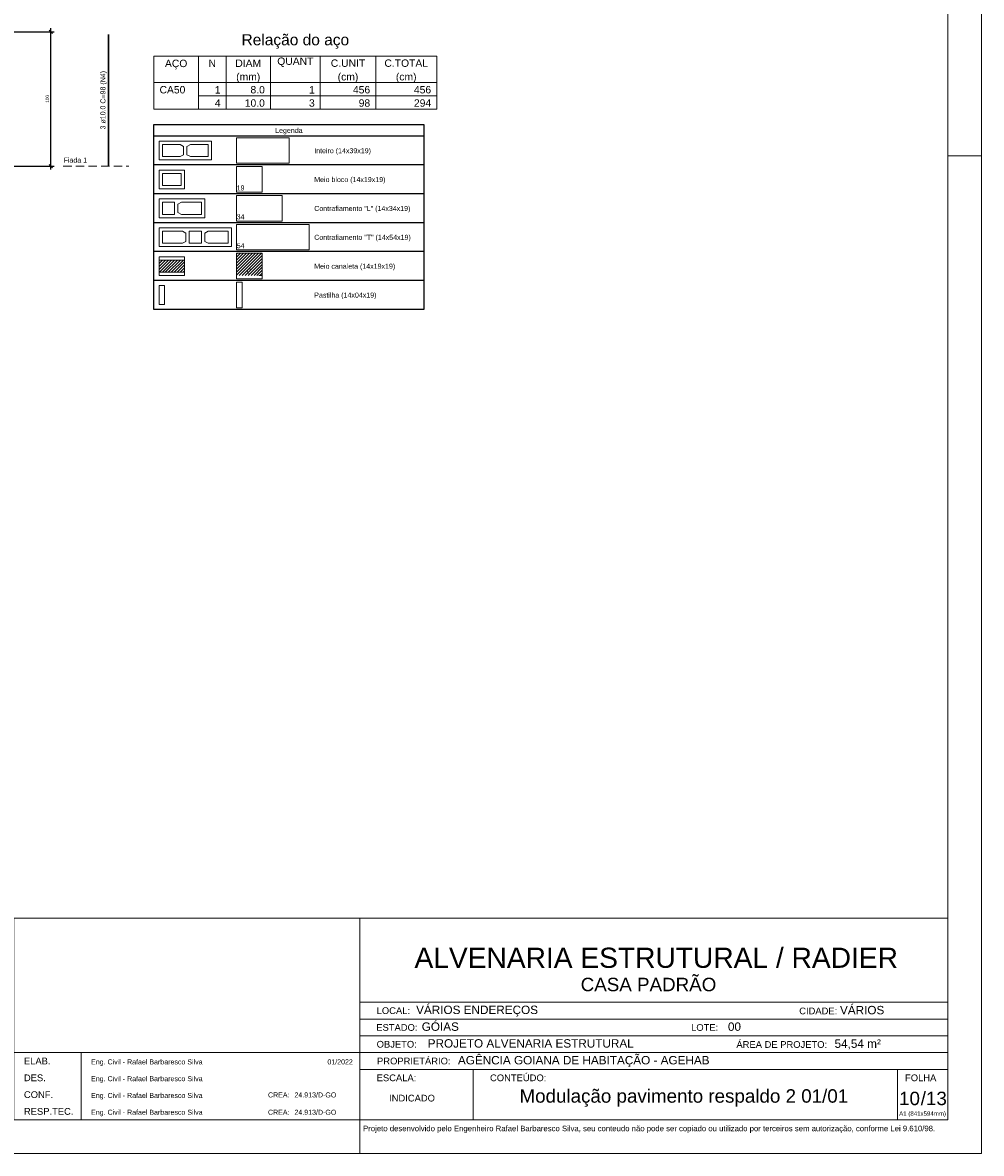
# Model space of a CAD drawing. Header units: millimetres. Extents: x 337 to 624, y -381 to -65.
# Tile 53 of 138: x 497 to 526, y -381 to -347. Entities that reach past the tile are written whole.
import ezdxf
from ezdxf.enums import TextEntityAlignment as Align

# ---------------------------------------------------------------- set-up
doc = ezdxf.new("R2010")
doc.units = ezdxf.units.MM
doc.header["$MEASUREMENT"] = 0
doc.linetypes.add('Dashed2', pattern=[0.375, 0.25, -0.125])
doc.linetypes.add('DOT', pattern=[6.35, 0, -6.35])
doc.layers.get('0').update_dxf_attribs({"lineweight": 5})
for name, color, linetype, lineweight in [('Armadura', 7, 'Continuous', 30), ('Cotas', 7, 'Continuous', 5), ('Descrição da armadura', 7, 'Continuous', 5), ('DI-Tabelas', 7, 'Continuous', 25), ('PA-Graute', 8, 'Continuous', 0), ('PA-Piso', 7, 'Continuous', 20), ('PE-Contrafiamento L', 1, 'Continuous', 13), ('PE-Contrafiamento T', 1, 'Continuous', 5), ('PE-Inteiro', 7, 'Continuous', 5), ('PE-Meio', 1, 'Continuous', 5), ('PE-Meio canaleta', 5, 'Continuous', 5), ('PE-Paredes', 1, 'Continuous', 5), ('PE-Pastilha', 3, 'Continuous', 5), ('PRANCHA 01', 7, 'Continuous', 20), ('Relação do aço', 7, 'Continuous', 0)]:
    doc.layers.add(name, color=color, linetype=linetype, lineweight=lineweight)
doc.layers.add('PDF_Text', color=7, linetype='Continuous')
doc.styles.add('Arial', font='arial.ttf')
doc.styles.add('PDF Arial', font='arial.ttf')
doc.dimstyles.new('UM_25.000000', dxfattribs={"dimtxt": 0.18, "dimasz": 0.1, "dimexe": 0.1, "dimexo": 0.2, "dimgap": 0, "dimtad": 1, "dimtih": 1, "dimtoh": 1, "dimdec": 1, "dimlfac": 25, "dimzin": 0, "dimdsep": 46, "dimtxsty": 'Standard', "dimcen": 0.09, "dimdle": 0.1, "dimadec": 1, "dimazin": 2, "dimtfac": 1, "dimtdec": 4, "dimtofl": 0, "dimtmove": 0, "dimatfit": 3, "dimfxl": 1, "dimtolj": 1, "dimarcsym": 0})
pattern_1 = [(45, (508.52946, -522.06415), (-0.044194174, 0.044194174), [])]

# ---------------------------------------------------------------- blocks, each defined once
blk = doc.blocks.new('Carimbo_Rafael_2022')
at = {"color": 0}
for p, q in [((524.018, -54.927), (551.818, -54.927)), ((524.018, -60.927), (551.818, -60.927))]:
    blk.add_line(p, q, dxfattribs=at)
for p, q in [((524.018, -54.927), (524.018, -60.927)), ((524.018, -54.927), (524.018, -60.927)), ((534.318, -54.927), (534.318, -60.927)), ((534.318, -54.927), (534.318, -60.927)), ((551.818, -54.927), (551.818, -60.927)), ((534.318, -57.427), (551.818, -57.427)), ((534.318, -57.927), (551.818, -57.927)), ((534.318, -58.427), (551.818, -58.427)), ((524.018, -58.927), (534.318, -58.927)), ((526.018, -58.927), (526.018, -60.927)), ((534.318, -58.927), (551.818, -58.927)), ((534.318, -59.427), (551.818, -59.427)), ((537.692, -59.427), (537.692, -60.927)), ((550.318, -59.427), (550.318, -60.927))]:
    blk.add_line(p, q)
at = {"color": 152, "true_color": 0x0063c7, "style": 'Arial'}
for s, height, p in [('ALVENARIA ESTRUTURAL / RADIER', 0.6, (535.944, -56.402)), ('CASA PADRÃO', 0.4, (540.891, -57.098)), ('VÁRIOS ENDEREÇOS', 0.25, (535.992, -57.777)), ('VÁRIOS', 0.25, (548.609, -57.786)), ('GÓIAS', 0.25, (536.159, -58.277)), ('00', 0.25, (545.274, -58.277)), ('PROJETO ALVENARIA ESTRUTURAL', 0.25, (536.338, -58.777)), ('54,54 m²', 0.25, (548.448, -58.784)), ('AGÊNCIA GOIANA DE HABITAÇÃO - AGEHAB', 0.25, (537.237, -59.277)), ('INDICADO', 0.2, (535.187, -60.381)), ('/13', 0.4, (551.013, -60.49))]:
    blk.add_text(s, height=height, dxfattribs=at).set_placement(p)
at = {"style": 'Arial'}
for s, height, p in [('LOCAL:', 0.2, (534.818, -57.777)), ('CIDADE:', 0.2, (547.395, -57.786)), ('ESTADO:', 0.2, (534.807, -58.277)), ('LOTE:', 0.2, (544.178, -58.277)), ('OBJETO:', 0.2, (534.818, -58.777)), ('ÁREA DE PROJETO:', 0.2, (545.526, -58.784)), ('ELAB.', 0.2, (524.318, -59.277)), ('Eng. Civil - Rafael Barbaresco Silva', 0.15, (526.318, -59.277)), ('01/2022', 0.15, (533.352, -59.277)), ('PROPRIETÁRIO:', 0.2, (534.829, -59.277)), ('DES.', 0.2, (524.318, -59.777)), ('ESCALA:', 0.2, (534.818, -59.777)), ('CONTEÚDO:', 0.2, (538.192, -59.777)), (' FOLHA', 0.2, (550.468, -59.777)), ('Eng. Civil - Rafael Barbaresco Silva', 0.15, (526.318, -59.777)), ('CONF.', 0.2, (524.318, -60.277)), ('Eng. Civil - Rafael Barbaresco Silva', 0.15, (526.318, -60.277)), ('CREA:', 0.15, (531.584, -60.261)), ('24.913/D-GO', 0.15, (532.371, -60.261)), ('RESP.TEC.', 0.2, (524.318, -60.777)), ('Eng. Civil - Rafael Barbaresco Silva', 0.15, (526.318, -60.777)), ('CREA:', 0.15, (531.584, -60.777)), ('24.913/D-GO', 0.15, (532.371, -60.777))]:
    blk.add_text(s, height=height, dxfattribs=at).set_placement(p)
at = {"layer": 'PDF_Text', "insert": (550.371, -60.845), "char_height": 0.13, "attachment_point": 7, "line_spacing_factor": 0.76943, "style": 'PDF Arial'}
blk.add_mtext('A1 (841x594mm)', dxfattribs=at)
at = {"layer": 'PDF_Text', "insert": (534.414, -61.318), "char_height": 0.165, "attachment_point": 7, "style": 'PDF Arial'}
blk.add_mtext('Projeto desenvolvido pelo Engenheiro Rafael Barbaresco Silva, seu conteudo não pode ser copiado ou utilizado por terceiros sem autorização, conforme Lei 9.610/98.', dxfattribs=at)
blk = doc.blocks.new('_Oblique')
at = {"color": 0, "linetype": 'ByBlock', "lineweight": -2}
blk.add_line((-0.5, -0.5), (0.5, 0.5), dxfattribs=at)
blk = doc.blocks.new('*D454')
at = {"layer": 'Cotas', "color": 0, "lineweight": -2, "transparency": 16777216}
for p, q in [((496.885, -347.759), (498.15, -347.759)), ((498.05, -351.859), (498.05, -347.659)), ((496.885, -351.759), (498.15, -351.759))]:
    blk.add_line(p, q, dxfattribs=at)
at = {"layer": 'Defpoints', "color": 0, "transparency": 16777216}
for p in [(496.785, -347.759), (498.05, -347.759), (496.785, -351.759)]:
    blk.add_point(p, dxfattribs=at)
at = {"layer": 'Cotas', "color": 0, "lineweight": -2, "transparency": 16777216, "xscale": 0.1, "yscale": 0.1, "zscale": 0.1}
for p, rotation in [((498.05, -347.759), 90), ((498.05, -351.759), 270)]:
    blk.add_blockref('_Oblique', p, dxfattribs=dict(at, rotation=rotation))
at = {"layer": 'Cotas', "transparency": 16777216, "insert": (497.95, -349.759), "char_height": 0.1, "attachment_point": 5, "rotation": 90, "style": 'Arial'}
blk.add_mtext('\\A1;100', dxfattribs=at)

msp = doc.modelspace()

# ---------------------------------------------------------------- hatches: boundary and pattern name
at = {"layer": 'PA-Graute', "linetype": 'Continuous'}
h = msp.add_hatch(dxfattribs=at)
h.set_pattern_fill('ANSI31', color=8, scale=0.5, style=0)
h.set_pattern_definition(pattern_1)
h.paths.add_polyline_path([(503.5849, -354.358), (504.3449, -354.358), (504.3449, -355.018), (503.5849, -355.018)])
h = msp.add_hatch(dxfattribs=at)
h.set_pattern_fill('ANSI31', color=8, scale=0.5, style=0)
h.set_pattern_definition(pattern_1)
h.paths.add_polyline_path([(501.2749, -354.558), (502.0349, -354.558), (502.0349, -354.918), (501.2749, -354.918)])

# ---------------------------------------------------------------- linework, layer by layer
at = {"layer": 'Armadura'}
msp.add_line((499.7749, -351.759), (499.7749, -347.839), dxfattribs=at)
at = {"layer": 'DI-Tabelas'}
for p, q in [((501.1249, -350.868), (501.1249, -350.519)), ((501.1249, -350.519), (509.156, -350.519)), ((509.156, -350.519), (509.156, -350.868)), ((509.156, -350.868), (501.1249, -350.868)), ((501.1249, -351.728), (501.1249, -350.868)), ((509.156, -350.868), (509.156, -351.728)), ((503.4349, -351.728), (501.1249, -351.728)), ((501.1249, -352.588), (501.1249, -351.728)), ((505.7449, -351.728), (503.4349, -351.728)), ((509.156, -351.728), (505.7449, -351.728)), ((509.156, -351.728), (509.156, -352.588)), ((503.4349, -352.588), (501.1249, -352.588)), ((501.1249, -353.448), (501.1249, -352.588)), ((505.7449, -352.588), (503.4349, -352.588)), ((509.156, -352.588), (505.7449, -352.588)), ((509.156, -352.588), (509.156, -353.448)), ((503.4349, -353.448), (501.1249, -353.448)), ((501.1249, -354.308), (501.1249, -353.448)), ((505.7449, -353.448), (503.4349, -353.448)), ((509.156, -353.448), (505.7449, -353.448)), ((509.156, -353.448), (509.156, -354.308)), ((503.4349, -354.308), (501.1249, -354.308)), ((501.1249, -355.168), (501.1249, -354.308)), ((505.7449, -354.308), (503.4349, -354.308)), ((509.156, -354.308), (505.7449, -354.308)), ((509.156, -354.308), (509.156, -355.168)), ((503.4349, -355.168), (501.1249, -355.168)), ((501.1249, -356.028), (501.1249, -355.168)), ((505.7449, -355.168), (503.4349, -355.168)), ((509.156, -355.168), (505.7449, -355.168)), ((509.156, -355.168), (509.156, -356.028)), ((503.4349, -356.028), (501.1249, -356.028)), ((505.7449, -356.028), (503.4349, -356.028)), ((509.156, -356.028), (505.7449, -356.028))]:
    msp.add_line(p, q, dxfattribs=at)
at = {"layer": 'PA-Piso'}
msp.add_line((479.9845, -351.759), (497.8249, -351.759), dxfattribs=at)
at = {"layer": 'PA-Piso', "linetype": 'Dashed2'}
msp.add_line((498.4249, -351.759), (500.3749, -351.759), dxfattribs=at)
at = {"layer": 'PE-Contrafiamento L', "linetype": 'Continuous'}
for p, q in [((501.2749, -352.738), (502.6349, -352.738)), ((501.2749, -353.298), (501.2749, -352.738)), ((502.6349, -352.738), (502.6349, -353.298)), ((503.5849, -352.638), (504.9449, -352.638)), ((503.5849, -353.398), (503.5849, -352.638)), ((504.9449, -352.638), (504.9449, -353.398)), ((502.6349, -353.298), (501.2749, -353.298)), ((504.9449, -353.398), (503.5849, -353.398))]:
    msp.add_line(p, q, dxfattribs=at)
at = {"layer": 'PE-Contrafiamento L', "linetype": 'Continuous', "lineweight": 5}
for p, q in [((501.3749, -352.838), (501.7349, -352.838)), ((501.3749, -353.198), (501.3749, -352.838)), ((501.7349, -352.838), (501.7349, -353.198)), ((501.8349, -352.894), (501.9389, -352.838)), ((501.9389, -352.838), (502.5349, -352.838)), ((502.5349, -352.838), (502.5349, -353.198)), ((501.8349, -353.142), (501.8349, -352.894)), ((501.9389, -353.198), (501.8349, -353.142)), ((501.7349, -353.198), (501.3749, -353.198)), ((502.5349, -353.198), (501.9389, -353.198))]:
    msp.add_line(p, q, dxfattribs=at)
at = {"layer": 'PE-Contrafiamento T', "linetype": 'Continuous'}
for p, q in [((503.5849, -353.498), (505.7449, -353.498)), ((503.5849, -354.258), (503.5849, -353.498)), ((505.7449, -353.498), (505.7449, -354.258)), ((501.2749, -353.598), (503.4349, -353.598)), ((501.2749, -354.158), (501.2749, -353.598)), ((503.4349, -353.598), (503.4349, -354.158)), ((503.4349, -354.158), (501.2749, -354.158)), ((505.7449, -354.258), (503.5849, -354.258))]:
    msp.add_line(p, q, dxfattribs=at)
at = {"layer": 'PE-Contrafiamento T', "linetype": 'Continuous', "lineweight": 5}
for p, q in [((501.3749, -353.698), (501.9709, -353.698)), ((501.3749, -354.058), (501.3749, -353.698)), ((501.9709, -353.698), (502.0749, -353.754)), ((502.0749, -353.754), (502.0749, -354.002)), ((502.1749, -353.698), (502.5349, -353.698)), ((502.1749, -354.058), (502.1749, -353.698)), ((502.5349, -353.698), (502.5349, -354.058)), ((502.6349, -353.754), (502.7389, -353.698)), ((502.6349, -354.002), (502.6349, -353.754)), ((502.7389, -353.698), (503.3349, -353.698)), ((503.3349, -353.698), (503.3349, -354.058)), ((501.9709, -354.058), (501.3749, -354.058)), ((502.0749, -354.002), (501.9709, -354.058)), ((502.5349, -354.058), (502.1749, -354.058)), ((502.7389, -354.058), (502.6349, -354.002)), ((503.3349, -354.058), (502.7389, -354.058))]:
    msp.add_line(p, q, dxfattribs=at)
at = {"layer": 'PE-Inteiro', "linetype": 'Continuous'}
for p, q in [((501.2749, -351.018), (502.8349, -351.018)), ((501.2749, -351.578), (501.2749, -351.018)), ((502.8349, -351.018), (502.8349, -351.578)), ((503.5849, -350.918), (505.1449, -350.918)), ((503.5849, -351.678), (503.5849, -350.918)), ((505.1449, -350.918), (505.1449, -351.678)), ((502.8349, -351.578), (501.2749, -351.578)), ((505.1449, -351.678), (503.5849, -351.678))]:
    msp.add_line(p, q, dxfattribs=at)
at = {"layer": 'PE-Inteiro', "linetype": 'Continuous', "lineweight": 5}
for p, q in [((501.3749, -351.118), (501.9009, -351.118)), ((501.3749, -351.478), (501.3749, -351.118)), ((501.9009, -351.118), (502.0049, -351.174)), ((502.1049, -351.174), (502.2089, -351.118)), ((502.2089, -351.118), (502.7349, -351.118)), ((502.7349, -351.118), (502.7349, -351.478)), ((501.9009, -351.478), (501.3749, -351.478)), ((502.0049, -351.422), (501.9009, -351.478)), ((502.0049, -351.174), (502.0049, -351.422)), ((502.1049, -351.422), (502.1049, -351.174)), ((502.2089, -351.478), (502.1049, -351.422)), ((502.7349, -351.478), (502.2089, -351.478))]:
    msp.add_line(p, q, dxfattribs=at)
at = {"layer": 'PE-Meio', "linetype": 'Continuous'}
for p, q in [((503.5849, -351.778), (504.3449, -351.778)), ((503.5849, -352.538), (503.5849, -351.778)), ((504.3449, -351.778), (504.3449, -352.538)), ((501.2749, -351.878), (502.0349, -351.878)), ((501.2749, -352.438), (501.2749, -351.878)), ((502.0349, -351.878), (502.0349, -352.438)), ((502.0349, -352.438), (501.2749, -352.438)), ((504.3449, -352.538), (503.5849, -352.538))]:
    msp.add_line(p, q, dxfattribs=at)
at = {"layer": 'PE-Meio', "linetype": 'Continuous', "lineweight": 5}
for p, q in [((501.3749, -351.978), (501.9349, -351.978)), ((501.3749, -352.338), (501.3749, -351.978)), ((501.9349, -351.978), (501.9349, -352.338)), ((501.9349, -352.338), (501.3749, -352.338))]:
    msp.add_line(p, q, dxfattribs=at)
at = {"layer": 'PE-Meio canaleta', "linetype": 'Continuous'}
for p, q in [((501.2749, -354.458), (502.0349, -354.458)), ((501.2749, -355.018), (501.2749, -354.458)), ((502.0349, -354.458), (502.0349, -355.018)), ((503.5849, -354.358), (504.3449, -354.358)), ((503.5849, -355.118), (503.5849, -354.358)), ((504.3449, -354.358), (504.3449, -355.118)), ((502.0349, -355.018), (501.2749, -355.018)), ((504.3449, -355.118), (503.5849, -355.118))]:
    msp.add_line(p, q, dxfattribs=at)
at = {"layer": 'PE-Meio canaleta', "color": 5, "linetype": 'DOT', "lineweight": 5}
for p, q in [((503.5849, -354.358), (504.3449, -354.358)), ((503.5849, -355.018), (503.5849, -354.358)), ((504.3449, -354.358), (504.3449, -355.018)), ((504.3449, -355.018), (503.5849, -355.018))]:
    msp.add_line(p, q, dxfattribs=at)
at = {"layer": 'PE-Meio canaleta', "linetype": 'Continuous', "lineweight": 5}
for p, q in [((501.2749, -354.558), (502.0349, -354.558)), ((501.2749, -354.918), (501.2749, -354.558)), ((502.0349, -354.558), (502.0349, -354.918)), ((502.0349, -354.918), (501.2749, -354.918))]:
    msp.add_line(p, q, dxfattribs=at)
at = {"layer": 'PE-Pastilha', "linetype": 'Continuous'}
for p, q in [((501.2749, -355.318), (501.4349, -355.318)), ((501.2749, -355.878), (501.2749, -355.318)), ((501.4349, -355.318), (501.4349, -355.878)), ((503.5849, -355.218), (503.7449, -355.218)), ((503.5849, -355.978), (503.5849, -355.218)), ((503.7449, -355.218), (503.7449, -355.978)), ((501.4349, -355.878), (501.2749, -355.878)), ((503.7449, -355.978), (503.5849, -355.978))]:
    msp.add_line(p, q, dxfattribs=at)
at = {"layer": 'PRANCHA 01'}
msp.add_line((524.753, -351.4573), (525.753, -351.4573), dxfattribs=at)
msp.add_line((524.753, -351.4573), (525.753, -351.4573), dxfattribs=at)
for points in [[(441.653, -381.1573), (525.753, -381.1573), (525.753, -321.7573), (441.653, -321.7573), (441.653, -381.1573)], [(525.753, -351.4573), (524.753, -351.4573)], [(525.753, -351.4573), (524.753, -351.4573)], [(507.253, -380.1573), (507.253, -381.1573)], [(507.253, -380.1573), (507.253, -381.1573)]]:
    msp.add_lwpolyline(points, dxfattribs=at)
msp.add_lwpolyline([(444.153, -380.1573), (524.753, -380.1573), (524.753, -322.7573), (444.153, -322.7573)], close=True, dxfattribs=at)
at = {"layer": 'Relação do aço'}
for p, q in [((501.1249, -348.485), (509.5399, -348.485)), ((501.1249, -348.485), (501.1249, -349.277)), ((502.4449, -348.485), (502.4449, -349.277)), ((503.2699, -348.485), (503.2699, -349.277)), ((504.5899, -348.485), (504.5899, -349.277)), ((506.0749, -348.485), (506.0749, -349.277)), ((507.7249, -348.485), (507.7249, -349.277)), ((509.5399, -348.485), (509.5399, -349.277)), ((501.1249, -349.277), (509.5399, -349.277)), ((501.1249, -349.277), (509.5399, -349.277)), ((501.1249, -349.277), (501.1249, -350.069)), ((502.4449, -349.277), (502.4449, -350.069)), ((503.2699, -349.277), (503.2699, -350.069)), ((504.5899, -349.277), (504.5899, -350.069)), ((506.0749, -349.277), (506.0749, -350.069)), ((507.7249, -349.277), (507.7249, -350.069)), ((509.5399, -349.277), (509.5399, -350.069)), ((502.4449, -349.673), (509.5399, -349.673)), ((501.1249, -350.069), (509.5399, -350.069))]:
    msp.add_line(p, q, dxfattribs=at)

# ---------------------------------------------------------------- block references
msp.add_blockref('Carimbo_Rafael_2022', (-27.0649, -319.2307))

# ---------------------------------------------------------------- texts
at = {"color": 152, "true_color": 0x0063c7, "style": 'Arial'}
msp.add_text('Modulação pavimento respaldo 2 01/01', height=0.4, dxfattribs=at).set_placement((516.8968, -379.6476), align=Align.CENTER)
msp.add_text('10', height=0.4, dxfattribs=at).set_placement((523.303, -379.7213))
at = {"layer": 'Descrição da armadura', "insert": (499.7249, -349.799), "char_height": 0.15, "width": 3.481784, "attachment_point": 8, "rotation": 90.00021, "line_spacing_factor": 0.9, "style": 'Arial'}
msp.add_mtext('3 ø10.0 C=98 (N4)', dxfattribs=at)
at = {"layer": 'DI-Tabelas', "char_height": 0.15, "line_spacing_factor": 0.6, "style": 'Arial'}
for s, insert, width, attachment_point in [('Legenda', (505.1404, -350.818), 1.631021, 8), ('Inteiro (14x39x19)', (505.8949, -351.4225), 3.377058, 7), ('Meio bloco (14x19x19)', (505.8949, -352.2825), 4.239101, 7), ('Contrafiamento "L" (14x34x19)', (505.8949, -353.1425), 5.724466, 7), ('Contrafiamento "T" (14x54x19)', (505.8949, -354.0025), 5.747561, 7), ('Meio canaleta (14x19x19)', (505.8949, -354.8625), 4.821494, 7), ('Pastilha (14x04x19)', (505.8949, -355.7225), 3.703582, 7)]:
    msp.add_mtext(s, dxfattribs=dict(at, insert=insert, width=width, attachment_point=attachment_point))
at = {"layer": 'PE-Contrafiamento L', "insert": (503.5853, -353.3485), "char_height": 0.15, "width": 0.466006, "attachment_point": 7, "line_spacing_factor": 0.6, "style": 'Arial'}
msp.add_mtext('34', dxfattribs=at)
at = {"layer": 'PE-Contrafiamento T', "insert": (503.5853, -354.2085), "char_height": 0.15, "width": 0.466006, "attachment_point": 7, "line_spacing_factor": 0.6, "style": 'Arial'}
msp.add_mtext('54', dxfattribs=at)
at = {"layer": 'PE-Meio', "insert": (503.5853, -352.4885), "char_height": 0.15, "width": 0.466006, "attachment_point": 7, "line_spacing_factor": 0.6, "style": 'Arial'}
msp.add_mtext('19', dxfattribs=at)
at = {"layer": 'PE-Meio canaleta', "insert": (503.9649, -354.9685), "char_height": 0.15, "width": 0.302744, "attachment_point": 8, "line_spacing_factor": 0.6, "style": 'Arial'}
msp.add_mtext('C', dxfattribs=at)
at = {"layer": 'PE-Paredes', "insert": (498.4349, -351.6595), "char_height": 0.15, "width": 1.437561, "attachment_point": 7, "line_spacing_factor": 0.9, "style": 'Arial'}
msp.add_mtext('Fiada 1', dxfattribs=at)
at = {"layer": 'Relação do aço', "line_spacing_factor": 0.9, "style": 'Arial'}
for s, insert, char_height, width, attachment_point in [('Relação do aço', (505.3324, -348.265), 0.33, 6.406326, 8), ('AÇO', (501.7849, -348.881), 0.22, 1.332409, 8), ('N', (502.8574, -348.8084), 0.22, 0.444024, 8), ('DIAM', (503.9299, -348.8084), 0.22, 1.536982, 8), ('QUANT', (505.3324, -348.8084), 0.22, 2.152043, 8), ('C.UNIT', (506.8999, -348.8084), 0.22, 2.049085, 8), ('C.TOTAL', (508.6324, -348.8084), 0.22, 2.596067, 8), ('(mm)', (503.9299, -349.277), 0.22, 1.433354, 8), ('(cm)', (506.8999, -349.277), 0.22, 1.22878, 8), ('(cm)', (508.6324, -349.277), 0.22, 1.22878, 8), ('CA50', (501.2899, -349.6004), 0.22, 1.537652, 7), ('1', (503.1049, -349.6004), 0.22, 0.341738, 9), ('8.0', (504.4249, -349.6004), 0.22, 0.854177, 9), ('1', (505.9099, -349.6004), 0.22, 0.341738, 9), ('456', (507.5599, -349.6004), 0.22, 1.025213, 9), ('456', (509.3749, -349.6004), 0.22, 1.025213, 9), ('4', (503.1049, -349.9964), 0.22, 0.341738, 9), ('10.0', (504.4249, -349.9964), 0.22, 1.195915, 9), ('3', (505.9099, -349.9964), 0.22, 0.341738, 9), ('98', (507.5599, -349.9964), 0.22, 0.683476, 9), ('294', (509.3749, -349.9964), 0.22, 1.025213, 9)]:
    msp.add_mtext(s, dxfattribs=dict(at, insert=insert, char_height=char_height, width=width, attachment_point=attachment_point))

# ---------------------------------------------------------------- dimensions: what is measured, and where the dimension line sits
at = {"layer": 'Cotas'}
dim = msp.add_linear_dim(base=(498.0499, -347.759), p1=(496.7849, -351.759), p2=(496.7849, -347.759), angle=90, dimstyle='UM_25.000000', override={"dimtxt": 0.1, "dimasz": 0.1, "dimexe": 0.1, "dimexo": 0.1, "dimtad": 1, "dimtih": 0, "dimtoh": 0, "dimdec": 1, "dimlfac": 25, "dimzin": 8, "dimtxsty": 'Arial', "dimblk": 'Oblique', "dimblk1": 'Oblique', "dimblk2": 'Oblique', "dimsah": 1, "dimdle": 0.1, "dimse1": 0, "dimse2": 0, "dimclrt": 256, "dimadec": 1, "dimazin": 3, "dimtmove": 2, "dimldrblk": 'Oblique'}, dxfattribs=at)
dim.commit()
dim.dimension.update_dxf_attribs({"geometry": '*D454', "text_midpoint": (497.9499, -349.759), "dimtype": 160, "text_rotation": 90})

doc.saveas('drawing.dxf')
